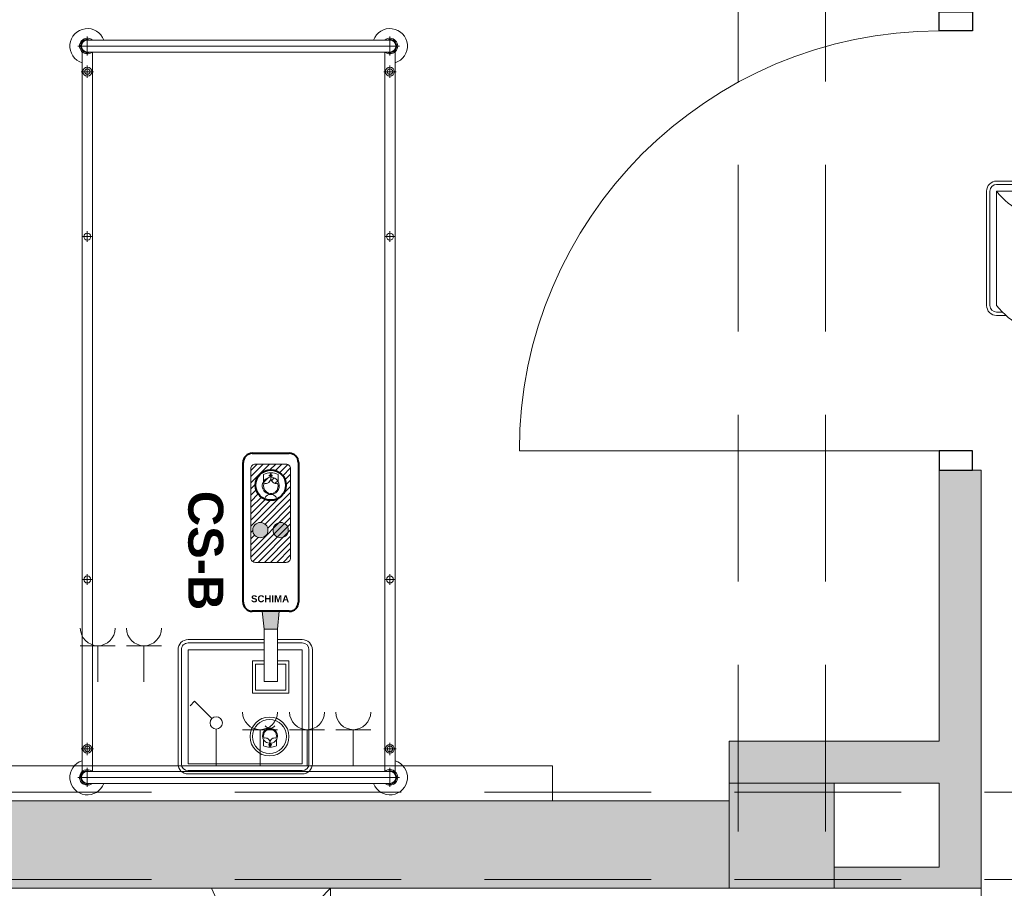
# Model space of a CAD drawing. Header units: centimetres. Extents: x -1316 to 21770, y -8842 to 3590.
# Tile 62 of 125: x -830 to -549, y 1833 to 2082. Entities that reach past the tile are written whole.
import ezdxf

# ---------------------------------------------------------------- set-up
doc = ezdxf.new("R2010")
doc.units = ezdxf.units.CM
for name, pattern in [('Dash', [60, 30, -30]), ('Hidden', [71.4375, 47.625, -23.8125]), ('Ponad', [39.688, 23.813, -15.875]), ('Ukryte', [71.438, 47.625, -23.813])]:
    doc.linetypes.add(name, pattern=pattern)
for name, color, linetype, lineweight in [('A-AREA', 32, 'Continuous', 13), ('A-DETL', 90, 'Continuous', 9), ('A-DETL-GENF', 92, 'Continuous', 9), ('A-DETL-HDLN', 90, 'Ukryte', 9), ('A-DETL-MEDM', 33, 'Continuous', 13), ('A-DETL-THIN', 151, 'Continuous', 9), ('A-DOOR', 31, 'Continuous', 13), ('A-FLOR', 192, 'Continuous', 13), ('A-FLOR-OVHD', 1, 'Ponad', 9), ('A-WALL', 113, 'Continuous', 13), ('A-WALL-PATT', 111, 'Continuous', 13), ('I-FURN', 30, 'Continuous', 9), ('PRZYW_Elementy_inst_przyw', 7, 'Continuous', 9), ('Q-SPCQ', 91, 'Continuous', 9), ('S-COLS', 52, 'Continuous', 13)]:
    doc.layers.add(name, color=color, linetype=linetype, lineweight=lineweight)
doc.styles.add('adam', font='arialbd.ttf')

# ---------------------------------------------------------------- blocks, each defined once
blk = doc.blocks.new('M_Concrete-Square-Column - 300 x 300mm-1794508-5_piętro III __10_50 m_ - stan projektowany')
at = {"layer": 'S-COLS', "lineweight": 9}
blk.add_hatch(color=254, dxfattribs=at).paths.add_polyline_path([(15, -15), (15, 15), (-15, 15), (-15, -15)], flags=0)
for p, q in [((15, 15), (-15, 15)), ((-15, 15), (-15, -15)), ((15, -15), (15, 15)), ((-15, -15), (15, -15))]:
    blk.add_line(p, q, dxfattribs=at)
blk = doc.blocks.new('łóżko 195x90 typ FAMED _102039_ - łóżko 195x90 typ FAMED _102039_-1233017-5_piętro III __10_50 m_ - stan projektowany')
at = {"layer": 'I-FURN'}
for p, q in [((-43.25, 101.53), (-43.25, 106.98)), ((43.25, 101.53), (43.25, 106.98)), ((45.97, 104.25), (-45.98, 104.25)), ((-43.25, 105.95), (43.25, 105.95)), ((-44.75, -103.1), (-44.75, 102.61)), ((-43.25, 102.55), (43.25, 102.55)), ((-41.75, 102.55), (-41.75, -103.1)), ((41.75, 102.61), (41.75, -103.05)), ((44.75, -103.1), (44.75, 102.61)), ((-43.25, 95.18), (-43.25, 98.68)), ((43.25, 95.18), (43.25, 98.68)), ((-45, 96.93), (-41.5, 96.93)), ((45, 96.93), (41.5, 96.93)), ((-43.25, 48.31), (-43.25, 51.31)), ((43.25, 48.31), (43.25, 51.31)), ((-44.75, 49.81), (-41.75, 49.81)), ((44.75, 49.81), (41.75, 49.81)), ((-43.25, -49.69), (-43.25, -46.69)), ((43.25, -49.69), (43.25, -46.69)), ((-44.75, -48.19), (-41.75, -48.19)), ((44.75, -48.19), (41.75, -48.19)), ((-43.25, -94.85), (-43.25, -98.35)), ((43.25, -94.85), (43.25, -98.35)), ((-45, -96.6), (-41.5, -96.6)), ((45, -96.6), (41.5, -96.6)), ((-43.25, -102.02), (-43.25, -107.47)), ((-43.25, -103.05), (43.25, -103.05)), ((43.25, -102.02), (43.25, -107.47)), ((-45.98, -104.75), (45.97, -104.75)), ((-43.25, -106.45), (43.25, -106.45))]:
    blk.add_line(p, q, dxfattribs=at)
for centre, radius in [((-43.25, 96.93), 1.25), ((-43.25, 96.93), 0.8), ((43.25, 96.93), 1.25), ((43.25, 96.93), 0.8), ((-43.25, 49.81), 1), ((43.25, 49.81), 1), ((-43.25, -48.19), 1), ((43.25, -48.19), 1), ((-43.25, -96.6), 1.25), ((43.25, -96.6), 1.25), ((-43.25, -96.6), 0.8), ((43.25, -96.6), 0.8)]:
    blk.add_circle(centre, radius, dxfattribs=at)
for centre, radius, start, end in [((-43.25, 104.25), 5, 19.8769, 252.5424), ((43.25, 104.25), 5, 287.4576, 160.1231), ((-43.25, 104.25), 2.23, 49.8221, 310.1779), ((-43.25, 104.25), 1.93, 62.0207, 297.9793), ((-43.25, 104.25), 1.7, 90, 270), ((43.25, 104.25), 2.23, 229.8221, 130.1779), ((43.25, 104.25), 1.93, 242.0207, 117.9793), ((43.25, 104.25), 1.7, 270, 90), ((-43.25, -104.75), 5, 107.4576, 340.1231), ((43.25, -104.75), 5, 199.8769, 72.5424), ((-43.25, -104.75), 2.23, 47.6113, 310.1779), ((-43.25, -104.75), 1.93, 62.0207, 297.9793), ((-43.25, -104.75), 1.7, 90, 270), ((43.25, -104.75), 2.23, 229.8221, 130.1779), ((43.25, -104.75), 1.93, 242.0207, 117.9793), ((43.25, -104.75), 1.7, 270, 90)]:
    blk.add_arc(centre, radius, start, end, dxfattribs=at)
blk = doc.blocks.new('Panel Gazowo Oswietleniowy 2 - Type 1-2423720-5_piętro III __10_50 m_ - stan projektowany')
at = {"layer": 'Q-SPCQ'}
for p, q in [((47.5, 56.83), (57.5, 56.83)), ((52.5, 56.83), (52.5, 46.5)), ((60.67, 56.83), (70.67, 56.83)), ((65.67, 56.83), (65.67, 46.5)), ((80.18, 40.93), (78.87, 39.62)), ((85.12, 35.98), (80.18, 40.93)), ((86.36, 22.5), (86.36, 33)), ((93.87, 32.83), (103.87, 32.83)), ((98.87, 32.83), (98.87, 22.5)), ((107.33, 32.83), (117.33, 32.83)), ((112.33, 32.83), (112.33, 22.5)), ((120.5, 32.83), (130.5, 32.83)), ((125.5, 32.83), (125.5, 22.5)), ((-157.5, 22.5), (182.5, 22.5)), ((182.5, 22.5), (182.5, 12.5))]:
    blk.add_line(p, q, dxfattribs=at)
blk.add_circle((86.36, 34.75), 1.75, dxfattribs=at)
for centre, end in [((52.5, 61.83), 0), ((65.67, 61.83), 0), ((98.87, 37.83), 360), ((112.33, 37.83), 360), ((125.5, 37.83), 360)]:
    blk.add_arc(centre, 5, 180, end, dxfattribs=at)
blk = doc.blocks.new('DRZWI 1S - automatyczna etykieta - Drzwi 120-2386914-5_piętro III __10_50 m_ - stan projektowany')
at = {"layer": 'A-DETL-GENF'}
for p, q in [((-65.5, 3.5), (-60, 3.5)), ((-65.5, -6), (-65.5, 3.5)), ((-60, 3.5), (-60, -6)), ((60, 3.5), (65.5, 3.5)), ((60, -6), (60, 3.5)), ((65.5, 3.5), (65.5, -6)), ((-60, -6), (-65.5, -6)), ((65.5, -6), (60, -6))]:
    blk.add_line(p, q, dxfattribs=at)
at = {"layer": 'A-DETL-MEDM', "lineweight": 25}
for p, q in [((-65.5, -6), (-65.5, 3.5)), ((-65.5, 3.5), (-60, 3.5)), ((-60, 3.5), (-60, -6)), ((60, 3.5), (60, -6)), ((65.5, 3.5), (60, 3.5)), ((65.5, -6), (65.5, 3.5)), ((-60, -6), (-65.5, -6)), ((60, -6), (65.5, -6))]:
    blk.add_line(p, q, dxfattribs=at)
at = {"layer": 'A-DOOR'}
blk.add_line((60, -6), (60, -126), dxfattribs=at)
blk.add_arc((60, -6), 120, 180, 270, dxfattribs=at)
blk = doc.blocks.new('LN-4kB')
for centre in [(0, 9.5), (0, -23.14)]:
    blk.add_arc(centre, 20.48, 217.175, 322.825)
at = {"layer": 'PRZYW_Elementy_inst_przyw'}
for p, q in [((16.32, 0), (-16.32, 0)), ((-16.32, -0.96), (16.32, -0.96)), ((-19.2, -2.88), (-19.2, -35.52)), ((-18.24, -2.88), (-18.24, -35.52)), ((18.24, -2.88), (18.24, -35.52)), ((19.2, -35.52), (19.2, -2.88)), ((-16.32, -37.44), (-14.67, -37.44)), ((-16.32, -38.4), (-13.67, -38.4)), ((13.67, -38.4), (16.32, -38.4)), ((14.67, -37.44), (16.32, -37.44))]:
    blk.add_line(p, q, dxfattribs=at)
at = {"layer": 'PRZYW_Elementy_inst_przyw', "color": 7}
for p, q in [((-16.32, -35.52), (-16.32, -2.88)), ((-16.32, -2.88), (16.32, -2.88)), ((16.32, -2.88), (16.32, -35.52))]:
    blk.add_line(p, q, dxfattribs=at)
at = {"layer": 'PRZYW_Elementy_inst_przyw'}
for centre, radius, start, end in [((-16.32, -2.88), 2.88, 90, 180), ((16.32, -2.88), 2.88, 0, 90), ((-16.32, -2.88), 1.92, 90, 180), ((16.32, -2.88), 1.92, 0, 90), ((-16.32, -35.52), 2.88, 180, 270), ((-16.32, -35.52), 1.92, 180, 270), ((16.32, -35.52), 2.88, 270, 0), ((16.32, -35.52), 1.92, 270, 0)]:
    blk.add_arc(centre, radius, start, end, dxfattribs=at)
at = {"layer": 'PRZYW_Elementy_inst_przyw', "color": 150, "lineweight": 5, "insert": (-10.49, -15.87), "char_height": 2.5, "width": 28.6554, "attachment_point": 1, "style": 'adam'}
blk.add_mtext('{\\H5.6x;\\C256;NL}', dxfattribs=at)
blk = doc.blocks.new('Ikona')
at = {"layer": 'PRZYW_Elementy_inst_przyw'}
h = blk.add_hatch(color=1, dxfattribs=at)
h.dxf.hatch_style = 1
h.paths.add_polyline_path([(-1065.97, 3801.31), (-1066.17, 3801.31), (-1066.17, 3801.08), (-1065.97, 3801.08)])
h.paths.add_polyline_path([(-1065.97, 3801.08), (-1066.17, 3801.08), (-1066.17, 3800.87), (-1065.97, 3800.87)])
h.paths.add_polyline_path([(-1065.74, 3801.08), (-1065.97, 3801.08), (-1065.97, 3800.87), (-1065.74, 3800.87)])
h.paths.add_polyline_path([(-1066.17, 3801.08), (-1066.41, 3801.08), (-1066.41, 3800.87), (-1066.17, 3800.87)])
h.paths.add_polyline_path([(-1065.97, 3800.87), (-1066.17, 3800.87), (-1066.17, 3800.64), (-1065.97, 3800.64)])
at = {"layer": 'PRZYW_Elementy_inst_przyw', "color": 1}
for p, q in [((-1067.65, 3799.71), (-1067.65, 3801.21)), ((-1064.49, 3799.71), (-1064.49, 3801.21))]:
    blk.add_line(p, q, dxfattribs=at)
for points in [[(-1065.74, 3801.08), (-1065.74, 3800.87), (-1066.41, 3800.87), (-1066.41, 3801.08)], [(-1066.17, 3801.31), (-1065.97, 3801.31), (-1065.97, 3800.64), (-1066.17, 3800.64)]]:
    blk.add_lwpolyline(points, close=True, dxfattribs=at)
for centre, radius, start, end in [((-1066.07, 3798.03), 3.55, 63.5398, 116.4602), ((-1066.07, 3798.74), 1.85, 31.7978, 276.8309), ((-1066.06, 3798.68), 1.6, 156.7793, 23.2207), ((-1066.07, 3798.72), 1.65, 89.6447, 89.8927), ((-1066.08, 3798.74), 1.86, 277.2029, 31.4258), ((-1066.07, 3795.45), 1.43, 32.8175, 147.1825)]:
    blk.add_arc(centre, radius, start, end, dxfattribs=at)
at = {"layer": 'PRZYW_Elementy_inst_przyw', "color": 1, "lineweight": 5}
for centre, start, end in [((-1067.2, 3800.4), 253.1892, 358.3615), ((-1064.92, 3800.4), 181.6385, 286.8108)]:
    blk.add_arc(centre, 1.14, start, end, dxfattribs=at)
blk = doc.blocks.new('CS-B')
at = {"layer": 'PRZYW_Elementy_inst_przyw', "lineweight": 5}
for color, points in [(252, [(-9.2, -41.4), (-5.42, -41.4), (-4.88, -46.5), (-9.75, -46.5)]), (256, [(-2.15, -69.7, 1), (-6.52, -69.7, 1)])]:
    blk.add_hatch(color=color, dxfattribs=at).paths.add_polyline_path(points)
h = blk.add_hatch(dxfattribs=at)
h.set_pattern_fill('ANSI31', color=252, scale=0.395406, angle=180, style=0)
h.set_pattern_definition([(225, (-523.8423, 9872.2787), (0.88771144, -0.88771144), [])])
h.paths.add_polyline_path([(-11.68, -60.46), (-2.94, -60.46, -0.414214), (-1.62, -61.77), (-1.62, -87.24, -0.414214), (-2.94, -88.55), (-11.68, -88.55, -0.414214), (-13, -87.24), (-13, -61.77, -0.414214)])
h.paths.add_polyline_path([(-2.96, -82.55, 1), (-11.66, -82.55, 1)], flags=16)
h.paths.add_polyline_path([(-2.15, -69.7, 1), (-6.52, -69.7, 1)], flags=16)
h.paths.add_polyline_path([(-9.41, -83.63, 1.700181), (-7.33, -79.89, 0.030049), (-7.62, -79.91, 0.544216)], flags=0)
h.paths.add_polyline_path([(-5.4, -83.1, 1.517175), (-9.28, -83.1, -0.49408), (-7.34, -84.49, -0.49408)], flags=0)
h.paths.add_polyline_path([(-7.77, -85.42), (-7.46, -85.42), (-7.46, -85.73), (-7.19, -85.73), (-7.19, -85.42), (-6.88, -85.42), (-6.88, -85.16), (-7.19, -85.16), (-7.19, -84.85), (-7.46, -84.85), (-7.46, -85.16), (-7.77, -85.16)], flags=0)
h = blk.add_hatch(color=256, dxfattribs=at)
edge = h.paths.add_edge_path()
edge.add_arc((-10.15, -69.7), 2.18, 0, 360)
at = {"layer": 'PRZYW_Elementy_inst_przyw'}
for p, q in [((16.32, 0), (-16.32, 0)), ((-19.2, -2.88), (-19.2, -22.6)), ((-18.24, -2.88), (-18.24, -22.35)), ((18.24, -2.88), (18.24, -35.52)), ((19.2, -35.52), (19.2, -2.88)), ((-18.24, -22.35), (-18.24, -35.52)), ((-19.2, -22.6), (-19.2, -35.52)), ((-16.32, -37.44), (-9.2, -37.44)), ((-16.32, -38.4), (-9.2, -38.4)), ((-5.42, -37.44), (16.32, -37.44)), ((-5.42, -38.4), (16.32, -38.4))]:
    blk.add_line(p, q, dxfattribs=at)
at = {"layer": 'PRZYW_Elementy_inst_przyw', "color": 0}
blk.add_line((-16.32, -0.96), (16.32, -0.96), dxfattribs=at)
at = {"layer": 'PRZYW_Elementy_inst_przyw', "color": 252}
for p, q in [((-9.75, -46.5), (-9.2, -41.4)), ((-5.91, -41.4), (-8.71, -41.4)), ((-4.88, -46.5), (-5.42, -41.4))]:
    blk.add_line(p, q, dxfattribs=at)
at = {"layer": 'PRZYW_Elementy_inst_przyw', "lineweight": 40}
for p, q in [((-12.6, -46.5), (-2.02, -46.5)), ((-15.24, -89), (-15.24, -49.13)), ((0.62, -49.13), (0.62, -89)), ((-2.02, -91.64), (-12.6, -91.64))]:
    blk.add_line(p, q, dxfattribs=at)
at = {"layer": 'PRZYW_Elementy_inst_przyw', "color": 7}
for points in [[(-16.32, -21.91), (-16.32, -2.88), (16.32, -2.88), (16.32, -35.52), (-5.42, -35.52)], [(-9.2, -35.52), (-16.32, -35.52), (-16.32, -21.91)]]:
    blk.add_lwpolyline(points, dxfattribs=at)
at = {"layer": 'PRZYW_Elementy_inst_przyw', "linetype": 'Continuous', "lineweight": 5}
blk.add_lwpolyline([(-9.2, -32.3), (-12.52, -32.3), (-12.52, -23.11), (-2.09, -23.11), (-2.09, -32.3), (-5.42, -32.3)], dxfattribs=at)
at = {"layer": 'PRZYW_Elementy_inst_przyw', "linetype": 'Hidden', "lineweight": 5}
blk.add_lwpolyline([(-9.2, -31.34), (-11.63, -31.34), (-11.63, -23.97), (-2.99, -23.97), (-2.99, -31.34), (-5.42, -31.34)], dxfattribs=at)
at = {"layer": 'PRZYW_Elementy_inst_przyw', "lineweight": 5}
blk.add_lwpolyline([(-9.2, -26.45), (-5.42, -26.45), (-5.42, -41.4), (-9.2, -41.4)], close=True, dxfattribs=at)
at = {"layer": 'PRZYW_Elementy_inst_przyw'}
blk.add_lwpolyline([(-2.94, -60.46, -0.414214), (-1.62, -61.77), (-1.62, -87.24, -0.414214), (-2.94, -88.55), (-11.68, -88.55, -0.414214), (-13, -87.24), (-13, -61.77, -0.414214), (-11.68, -60.46)], format="xyb", close=True, dxfattribs=at)
at = {"layer": 'PRZYW_Elementy_inst_przyw', "lineweight": 5}
for radius in [5.55, 4.87]:
    blk.add_circle((-6.96, -10.7), radius, dxfattribs=at)
at = {"layer": 'PRZYW_Elementy_inst_przyw'}
for centre in [(-10.15, -69.7), (-4.34, -69.7)]:
    blk.add_circle(centre, 2.18, dxfattribs=at)
at = {"layer": 'PRZYW_Elementy_inst_przyw', "lineweight": 40}
blk.add_circle((-7.31, -82.55), 4.35, dxfattribs=at)
at = {"layer": 'PRZYW_Elementy_inst_przyw'}
for centre, radius, start, end in [((-16.32, -2.88), 2.88, 90, 180), ((16.32, -2.88), 2.88, 0, 90), ((-16.32, -35.52), 2.88, 180, 270), ((-16.32, -35.52), 1.92, 180, 270), ((16.32, -35.52), 2.88, 270, 0), ((16.32, -35.52), 1.92, 270, 0)]:
    blk.add_arc(centre, radius, start, end, dxfattribs=at)
at = {"layer": 'PRZYW_Elementy_inst_przyw', "color": 0}
for centre, start, end in [((-16.32, -2.88), 90, 180), ((16.32, -2.88), 0, 90)]:
    blk.add_arc(centre, 1.92, start, end, dxfattribs=at)
at = {"layer": 'PRZYW_Elementy_inst_przyw', "lineweight": 40}
for centre, start, end in [((-12.6, -49.13), 90, 180), ((-2.02, -49.13), 0, 90), ((-12.6, -89), 180, 270), ((-2.02, -89), 270, 0)]:
    blk.add_arc(centre, 2.64, start, end, dxfattribs=at)
at = {"layer": 'PRZYW_Elementy_inst_przyw', "lineweight": 5, "xscale": 1.155937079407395, "yscale": 1.155937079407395, "zscale": 1.155937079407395}
blk.add_blockref('Ikona', (1225.21, -4402), dxfattribs=at)
at = {"layer": 'PRZYW_Elementy_inst_przyw', "lineweight": 5, "xscale": 1.318019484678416, "yscale": 1.318019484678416, "zscale": 1.318019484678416, "rotation": 180}
blk.add_blockref('Ikona', (-1412.43, 4924.47), dxfattribs=at)
at = {"layer": 'PRZYW_Elementy_inst_przyw', "insert": (-1.67, -51.05), "char_height": 3.295, "width": 10.5574, "attachment_point": 1, "rotation": 180, "style": 'adam'}
blk.add_mtext('{\\H0.6x;SCHIMA}', dxfattribs=at)
at = {"layer": 'PRZYW_Elementy_inst_przyw', "lineweight": 5, "insert": (6.26, -80.92), "char_height": 2.5, "width": 68.9633, "attachment_point": 1, "rotation": 90, "style": 'adam'}
blk.add_mtext('{\\H4x;CS-B}', dxfattribs=at)

msp = doc.modelspace()

# ---------------------------------------------------------------- hatches: boundary and pattern name
at = {"layer": 'A-WALL-PATT'}
h = msp.add_hatch(color=9, dxfattribs=at)
h.paths.add_polyline_path([(-555.62, 1833.33), (-555.62, 1952.83), (-567.62, 1952.83), (-567.62, 1833.33)], flags=0)
h.paths.add_polyline_path([(-555.62, 2173.83), (-555.62, 2482.83), (-567.62, 2482.83), (-567.62, 2173.83)], flags=0)
h.paths.add_polyline_path([(-555.62, 2703.83), (-555.62, 2824.33), (-567.62, 2824.33), (-567.62, 2703.83), (-558.12, 2703.83)], flags=0)
for points in [[(-567.62, 1863.33), (-567.62, 1875.33), (-627.62, 1875.33), (-627.62, 1863.33), (-597.62, 1863.33)], [(-628.34, 1833.33), (-627.62, 1833.33), (-627.62, 1858.33), (-1197.62, 1858.33), (-1197.62, 1833.33), (-719.31, 1833.33)], [(-567.62, 1833.33), (-567.62, 1839.33), (-597.62, 1839.33), (-597.62, 1833.33), (-582.85, 1833.33)]]:
    msp.add_hatch(color=9, dxfattribs=at).paths.add_polyline_path(points, flags=0)

# ---------------------------------------------------------------- linework, layer by layer
at = {"layer": 'A-AREA', "lineweight": 9}
msp.add_line((-1037.41, 1533.33), (-741.62, 1833.33), dxfattribs=at)
at = {"layer": 'A-DETL', "linetype": 'Dash', "lineweight": 25}
msp.add_open_spline([(-552.77, 2638.57), (-478.91, 2638.57), (-476.08, 2638.57), (-439.12, 2638.57), (-439.12, 2601.62), (-439.12, 2598.79), (-439.12, 2573.54), (-439.12, 1655.82), (-439.12, 1618.87), (-439.12, 1616.04), (-439.12, 1512.36), (-439.12, 1509.53), (-439.12, 1472.57), (-476.08, 1472.57), (-478.91, 1472.57), (-555.62, 1472.57)], degree=3, knots=[0, 0, 0, 0, 1.242892, 2.082132, 2.921372, 3.63261, 13.975949, 24.692511, 35.163852, 36.732804, 37.928533, 39.497485, 40.336725, 41.175965, 42.450024, 42.450024, 42.450024, 42.450024], dxfattribs=at)
at = {"layer": 'A-DETL-HDLN'}
for p, q in [((-625.12, 420.83), (-625.12, 2793.33)), ((-600.12, 420.83), (-600.12, 2793.33)), ((-1197.62, 1860.83), (1172.38, 1860.83)), ((-1197.62, 1835.83), (1172.38, 1835.83))]:
    msp.add_line(p, q, dxfattribs=at)
at = {"layer": 'A-DETL-THIN'}
msp.add_line((-775.62, 1833.33), (-741.62, 1758.33), dxfattribs=at)
at = {"layer": 'A-FLOR', "lineweight": 9}
msp.add_line((-741.62, 1833.33), (-741.62, 1533.33), dxfattribs=at)
at = {"layer": 'A-FLOR-OVHD'}
msp.add_line((-555.62, 1833.33), (-555.62, 1383.33), dxfattribs=at)
at = {"layer": 'A-WALL', "lineweight": 9}
for p, q in [((-567.62, 1952.83), (-567.62, 1875.33)), ((-555.62, 1952.83), (-558.12, 1952.83)), ((-555.62, 1833.33), (-555.62, 1952.83)), ((-567.62, 1875.33), (-627.62, 1875.33)), ((-627.62, 1875.33), (-627.62, 1863.33)), ((-597.62, 1863.33), (-567.62, 1863.33)), ((-567.62, 1863.33), (-567.62, 1839.33)), ((-627.62, 1858.33), (-1197.62, 1858.33)), ((-567.62, 1839.33), (-597.62, 1839.33)), ((-1197.62, 1833.33), (-627.62, 1833.33)), ((-597.62, 1833.33), (-555.62, 1833.33))]:
    msp.add_line(p, q, dxfattribs=at)

# ---------------------------------------------------------------- block references
at = {"layer": 'A-DOOR', "rotation": 269.9999999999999}
msp.add_blockref('DRZWI 1S - automatyczna etykieta - Drzwi 120-2386914-5_piętro III __10_50 m_ - stan projektowany', (-561.62, 2018.33), dxfattribs=at)
at = {"layer": 'I-FURN'}
msp.add_blockref('łóżko 195x90 typ FAMED _102039_ - łóżko 195x90 typ FAMED _102039_-1233017-5_piętro III __10_50 m_ - stan projektowany', (-767.87, 1969.77), dxfattribs=at)
at = {"layer": 'PRZYW_Elementy_inst_przyw', "color": 252, "lineweight": 5}
msp.add_blockref('LN-4kB', (-534.87, 2035.43), dxfattribs=at)
at = {"layer": 'PRZYW_Elementy_inst_przyw', "lineweight": 5, "rotation": 180}
msp.add_blockref('CS-B', (-766, 1866), dxfattribs=at)
at = {"layer": 'Q-SPCQ'}
msp.add_blockref('Panel Gazowo Oswietleniowy 2 - Type 1-2423720-5_piętro III __10_50 m_ - stan projektowany', (-860.62, 1845.83), dxfattribs=at)
at = {"layer": 'S-COLS', "lineweight": 9}
msp.add_blockref('M_Concrete-Square-Column - 300 x 300mm-1794508-5_piętro III __10_50 m_ - stan projektowany', (-612.62, 1848.33), dxfattribs=at)

doc.saveas('drawing.dxf')
